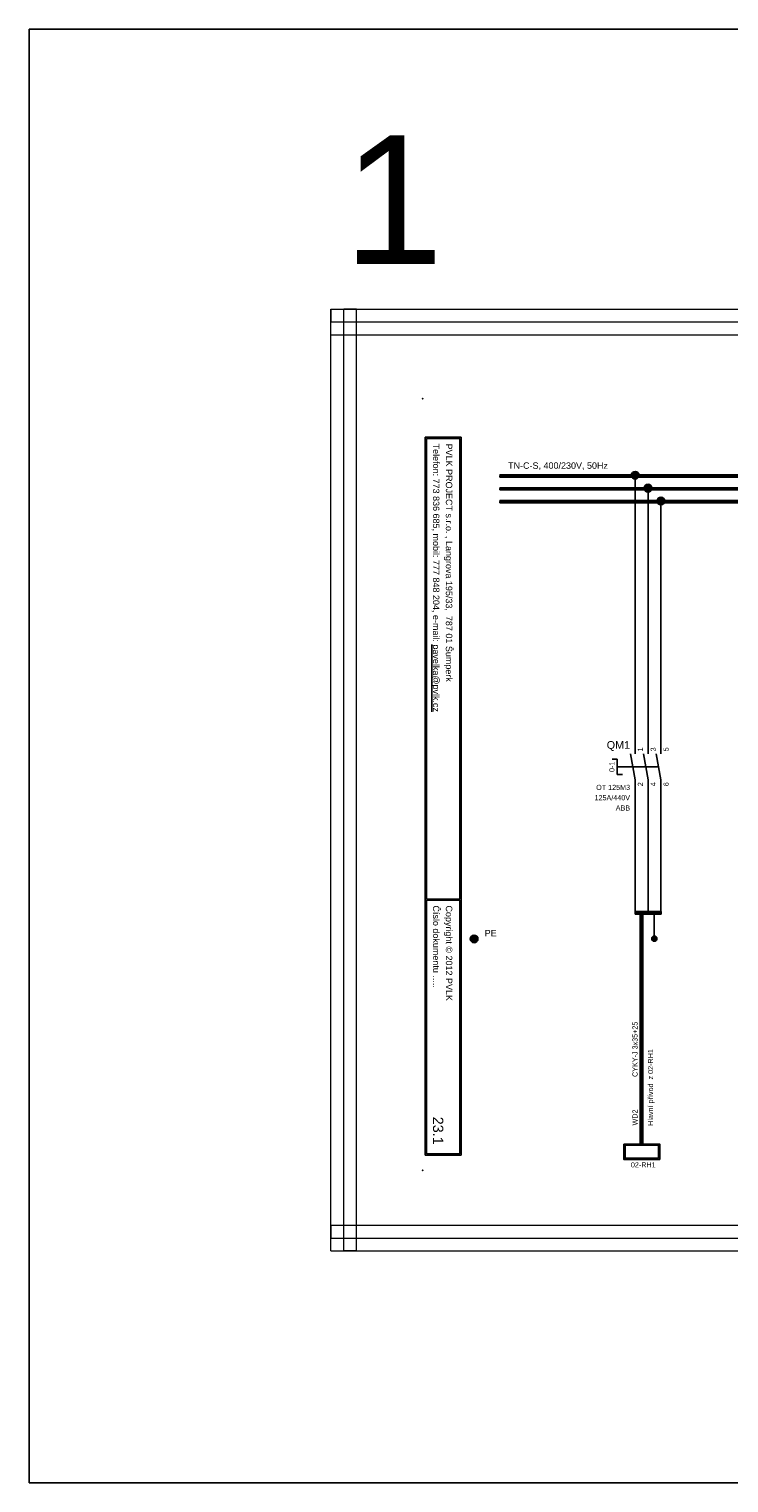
# Model space of a CAD drawing. Extents: x -9495 to -1492, y 3269 to 3834.
# Tile 1 of 44: x -9495 to -9223, y 3269 to 3834. Entities that reach past the tile are written whole.
import ezdxf
from ezdxf.enums import TextEntityAlignment as Align

# ---------------------------------------------------------------- set-up
doc = ezdxf.new("R2010")
doc.units = 0
doc.header["$MEASUREMENT"] = 0
for name, color, linetype in [('1-KRESBA', 7, 'Continuous'), ('__10-Popisy', 220, 'Continuous'), ('__Bílá', 7, 'Continuous'), ('__Oranžová', 30, 'Continuous'), ('__Rudá 010', 10, 'Continuous'), ('__Vínová 220', 220, 'Continuous'), ('__Zelená', 3, 'Continuous'), ('__Černá 250', 7, 'Continuous')]:
    doc.layers.add(name, color=color, linetype=linetype)
doc.styles.add('Arial', font='arial.ttf')

# ---------------------------------------------------------------- blocks, each defined once
blk = doc.blocks.new('BLK_Razítko_malé_pro_rozváděče')
at = {"layer": '__Bílá'}
for p, q in [((15, -1), (15, -20)), ((15, -1), (294, -1)), ((15.5, -1.5), (15.5, -19.5)), ((15.5, -1.5), (184.5, -1.5)), ((184.5, -1.5), (184.5, -19.5)), ((185, -1.5), (185, -19.5)), ((185, -1.5), (293.5, -1.5)), ((293.5, -19.5), (293.5, -1.5)), ((294, -20), (294, -1)), ((15, -20), (294, -20)), ((15.5, -19.5), (184.5, -19.5)), ((185, -19.5), (293.5, -19.5)), ((15, -405), (15, -419)), ((15, -405), (294, -405)), ((15.5, -405.5), (15.5, -418.5)), ((15.5, -405.5), (194.5, -405.5)), ((194.5, -405.5), (194.5, -418.5)), ((195, -405.5), (195, -418.5)), ((195, -405.5), (293.5, -405.5)), ((293.5, -405.5), (293.5, -418.5)), ((294, -405), (294, -419)), ((15, -419), (294, -419)), ((15.5, -418.5), (194.5, -418.5)), ((195, -418.5), (293.5, -418.5))]:
    blk.add_line(p, q, dxfattribs=at)
for p in [(0, 0), (300, 0), (0, -420), (300, -420)]:
    blk.add_point(p, dxfattribs=at)
at = {"layer": '__Bílá', "style": 'Arial'}
for s, height, p in [('Dokument', 2.5, (187, -7)), ('SO/PS', 2.5, (17.5, -12)), ('-', 3, (38, -7)), ('-', 3, (38, -12)), ('Vypracoval', 2.5, (187, -12)), ('-', 3, (210.5, -7)), ('-', 3, (210.5, -12)), ('Investor', 2.5, (17.5, -17)), ('-', 3, (38, -17)), ('Datum', 2.5, (187, -17)), ('-', 3, (210.5, -17)), ('PVLK PROJECT s.r.o. , Langrova 195/33,  787 01 Šumperk', 2.5, (17.5, -411)), ('Copyright © 2012 PVLK', 2.5, (197, -411)), ('Telefon: 773 836 685, mobil: 777 848 204, e-mail: %%Upavelka@pvlk.cz', 2.5, (17.5, -416)), ('Číslo dokumentu .....', 2.5, (197, -416))]:
    blk.add_text(s, height=height, dxfattribs=at).set_placement(p)
at = {"layer": '__Vínová 220', "char_height": 2.5, "attachment_point": 7, "style": 'Arial'}
for s, insert in [('715 0908', (17.5, -7)), ('Rozšíření výrobního areálu firmy PLASTKON PRODUCT, S.R.O.', (42.5, -7.75)), ('R2 – Hlavní rozváděč 2NP', (215, -7.75)), ('SO 02 - Novostavba skladovací haly s administrativní budovou', (42.5, -12.75)), ('Miroslav Pavelka', (215, -12.75)), ('Plastkon product, s.r.o., Hlavní 147, Mikulovice 790 84', (42.5, -17.75)), ('06/2016', (215, -17.75))]:
    blk.add_mtext(s, dxfattribs=dict(at, insert=insert))
at = {"layer": '__Vínová 220', "style": 'Arial'}
blk.add_attdef('ČÍSLO', text='', height=4, dxfattribs=at).set_placement((290, -416), align=Align.RIGHT)
blk = doc.blocks.new('L0001A02')
at = {"linetype": 'Continuous'}
h = blk.add_hatch(color=256, dxfattribs=at)
edge = h.paths.add_edge_path()
edge.add_arc((0, 0), 1.5, 0, 360)
blk.add_circle((0, 0), 1.5)
blk = doc.blocks.new('V0085A01')
h = blk.add_hatch(color=256)
edge = h.paths.add_edge_path()
edge.add_arc((0, 0), 1, 0, 360)
blk.add_circle((0, 0), 1)
blk = doc.blocks.new('RT-M3-WL')
for p, q in [((0, 5), (0, 10)), ((5, 5), (5, 10)), ((10, 5), (10, 10)), ((-7, 3), (-9, 3)), ((-7, -3), (-7, 3)), ((-7, 0), (9.09, 0)), ((-1.82, 5), (0, -5)), ((3.18, 5), (5, -5)), ((8.18, 5), (10, -5)), ((-7, -3), (-5, -3)), ((0, -5), (0, -10)), ((5, -5), (5, -10)), ((10, -5), (10, -10))]:
    blk.add_line(p, q)
at = {"style": 'Arial'}
blk.add_text('0-1', height=2, rotation=90, dxfattribs=at).set_placement((-8.08, 0), align=Align.CENTER)
blk.add_attdef('POPIS', text='', height=3, dxfattribs=at).set_placement((-2, 7), align=Align.RIGHT)
at = {"style": 'Arial', "width": 0.8}
for tag, p in [('NO1', (3, 6)), ('NO2', (8, 6)), ('NO3', (13, 6))]:
    blk.add_attdef(tag, p, '', height=2, rotation=90, dxfattribs=at)
for tag, p in [('AC21A(PROUD)', (-2, -13)), ('TYP', (-2, -9)), ('AC23A(VÝKON)', (-2, -17)), ('DOPLŇ1', (-2, -21)), ('DOPLŇ2', (-2, -25)), ('DOPLŇ3', (-2, -29))]:
    blk.add_attdef(tag, text='', height=2, dxfattribs=at).set_placement(p, align=Align.RIGHT)
for tag, p in [('CO1', (3, -6)), ('CO2', (8, -6)), ('CO3', (13, -6))]:
    blk.add_attdef(tag, text='', height=2, rotation=90, dxfattribs=at).set_placement(p, align=Align.RIGHT)

msp = doc.modelspace()

# ---------------------------------------------------------------- hatches: boundary and pattern name
at = {"layer": '__Černá 250'}
h = msp.add_hatch(color=256, dxfattribs=at)
h.paths.add_polyline_path([(-9249.76, 3394.28), (-9249.76, 3400.28), (-9263.76, 3400.28), (-9263.76, 3394.28)])
h.paths.add_polyline_path([(-9250.26, 3394.78), (-9250.26, 3399.78), (-9263.26, 3399.78), (-9263.26, 3394.78)], flags=16)

# ---------------------------------------------------------------- linework, layer by layer
at = {"layer": '1-KRESBA'}
for p, q in [((-9259.3, 3536.88), (-9259.3, 3524.11)), ((-9254.3, 3536.88), (-9254.3, 3524.11)), ((-9249.3, 3536.88), (-9249.3, 3524.11)), ((-9259.3, 3527.92), (-9259.3, 3490.6)), ((-9254.3, 3527.92), (-9254.3, 3490.6)), ((-9249.3, 3527.92), (-9249.3, 3490.6)), ((-9259.38, 3490.6), (-9259.38, 3490.1)), ((-9259.38, 3490.6), (-9249.15, 3490.6)), ((-9259.38, 3489.6), (-9259.38, 3490.1)), ((-9259.38, 3490.1), (-9249.15, 3490.1)), ((-9259.38, 3489.6), (-9249.15, 3489.6)), ((-9257.38, 3399.93), (-9257.38, 3490.6)), ((-9257.38, 3490.6), (-9256.88, 3490.6)), ((-9256.88, 3399.93), (-9256.88, 3490.6)), ((-9256.38, 3490.6), (-9256.88, 3490.6)), ((-9256.38, 3399.93), (-9256.38, 3490.6)), ((-9251.88, 3490.1), (-9251.88, 3480.1)), ((-9249.15, 3490.6), (-9249.15, 3490.1)), ((-9249.15, 3489.6), (-9249.15, 3490.1)), ((-9257.38, 3399.93), (-9256.88, 3399.93)), ((-9256.38, 3399.93), (-9256.88, 3399.93))]:
    msp.add_line(p, q, dxfattribs=at)
at = {"layer": '1-KRESBA', "color": 3}
msp.add_lwpolyline([(-9494.98, 3833.62), (-1491.97, 3833.62), (-1491.97, 3268.56), (-9494.98, 3268.56)], close=True, dxfattribs=at)
at = {"layer": '__Oranžová', "lineweight": 0}
for p, q in [((-9311.93, 3660.5), (-9311.93, 3660)), ((-9311.93, 3660.5), (-8956.93, 3660.5)), ((-9311.93, 3659.5), (-9311.93, 3660)), ((-9311.93, 3660), (-8956.93, 3660)), ((-9311.93, 3659.5), (-8956.93, 3659.5)), ((-9311.93, 3655.5), (-9311.93, 3655)), ((-9311.93, 3655.5), (-8956.93, 3655.5)), ((-9311.93, 3654.5), (-9311.93, 3655)), ((-9311.93, 3655), (-8956.93, 3655)), ((-9311.93, 3654.5), (-8956.93, 3654.5)), ((-9311.93, 3650.5), (-9311.93, 3650)), ((-9311.93, 3650.5), (-8956.93, 3650.5)), ((-9311.93, 3649.5), (-9311.93, 3650)), ((-9311.93, 3650), (-8956.93, 3650)), ((-9311.93, 3649.5), (-8956.93, 3649.5))]:
    msp.add_line(p, q, dxfattribs=at)
at = {"layer": '__Vínová 220', "lineweight": 0}
for p, q in [((-9377.64, 3724.82), (-9377.64, 3719.82)), ((-9377.64, 3724.82), (-8881.24, 3724.82)), ((-9377.64, 3358.74), (-9377.64, 3724.82)), ((-9377.64, 3724.82), (-9372.64, 3724.82)), ((-9372.64, 3358.74), (-9372.64, 3724.82)), ((-9367.64, 3724.82), (-9372.64, 3724.82)), ((-9367.64, 3358.74), (-9367.64, 3724.82)), ((-9377.64, 3714.82), (-9377.64, 3719.82)), ((-9377.64, 3719.82), (-8881.24, 3719.82)), ((-9377.64, 3714.82), (-8881.24, 3714.82)), ((-9377.64, 3368.74), (-9377.64, 3363.74)), ((-9377.64, 3368.74), (-8881.24, 3368.74)), ((-9377.64, 3358.74), (-9377.64, 3363.74)), ((-9377.64, 3363.74), (-8881.24, 3363.74)), ((-9377.64, 3358.74), (-8881.24, 3358.74)), ((-9377.64, 3358.74), (-9372.64, 3358.74)), ((-9367.64, 3358.74), (-9372.64, 3358.74))]:
    msp.add_line(p, q, dxfattribs=at)
at = {"layer": '__Černá 250', "ltscale": 10}
for p, q in [((-9259.3, 3556.88), (-9259.3, 3660.7)), ((-9254.3, 3556.88), (-9254.3, 3654.7)), ((-9249.3, 3556.88), (-9249.3, 3649.7))]:
    msp.add_line(p, q, dxfattribs=at)
at = {"layer": '__Černá 250'}
for points in [[(-9263.76, 3400.28), (-9249.76, 3400.28), (-9249.76, 3394.28), (-9263.76, 3394.28)], [(-9263.26, 3399.78), (-9250.26, 3399.78), (-9250.26, 3394.78), (-9263.26, 3394.78)]]:
    msp.add_lwpolyline(points, close=True, dxfattribs=at)

# ---------------------------------------------------------------- block references
at = {"color": 250, "linetype": 'Continuous'}
msp.add_blockref('V0085A01', (-9251.88, 3480.1), dxfattribs=at)
at = {"layer": '1-KRESBA', "rotation": 270}
msp.add_blockref('BLK_Razítko_malé_pro_rozváděče', (-8921.93, 3690), dxfattribs=at).add_auto_attribs({'ČÍSLO': '23.1'})
at = {"layer": '1-KRESBA'}
for p in [(-9259.31, 3660.2), (-9254.31, 3655.2), (-9249.31, 3650.2), (-9321.93, 3480)]:
    msp.add_blockref('L0001A02', p, dxfattribs=at)
at = {"layer": '__Černá 250'}
ref = msp.add_blockref('RT-M3-WL', (-9259.3, 3546.88), dxfattribs=at)
ref.add_attrib('POPIS', 'QM1', dxfattribs={"layer": '0', "color": 1, "height": 3, "style": 'Arial'}).set_placement((-9261.3, 3553.88), align=Align.RIGHT)
ref.add_attrib('TYP', 'OT 125M3', dxfattribs={"layer": '0', "height": 2, "style": 'Arial', "width": 0.8}).set_placement((-9261.3, 3537.88), align=Align.RIGHT)
ref.add_attrib('AC21A(PROUD)', '125A/440V', dxfattribs={"layer": '0', "height": 2, "style": 'Arial', "width": 0.8}).set_placement((-9261.3, 3533.88), align=Align.RIGHT)
ref.add_attrib('AC23A(VÝKON)', 'ABB', dxfattribs={"layer": '0', "height": 2, "style": 'Arial', "width": 0.8}).set_placement((-9261.3, 3529.88), align=Align.RIGHT)
ref.add_attrib('CO1', '2', dxfattribs={"layer": '0', "height": 2, "rotation": 90, "style": 'Arial', "width": 0.8}).set_placement((-9256.3, 3540.88), align=Align.RIGHT)
ref.add_attrib('NO1', '1', (-9256.3, 3552.88), dxfattribs={"layer": '0', "height": 2, "rotation": 90, "style": 'Arial', "width": 0.8})
ref.add_attrib('CO2', '4', dxfattribs={"layer": '0', "height": 2, "rotation": 90, "style": 'Arial', "width": 0.8}).set_placement((-9251.3, 3540.88), align=Align.RIGHT)
ref.add_attrib('NO2', '3', (-9251.3, 3552.88), dxfattribs={"layer": '0', "height": 2, "rotation": 90, "style": 'Arial', "width": 0.8})
ref.add_attrib('CO3', '6', dxfattribs={"layer": '0', "height": 2, "rotation": 90, "style": 'Arial', "width": 0.8}).set_placement((-9246.3, 3540.88), align=Align.RIGHT)
ref.add_attrib('NO3', '5', (-9246.3, 3552.88), dxfattribs={"layer": '0', "height": 2, "rotation": 90, "style": 'Arial', "width": 0.8})

# ---------------------------------------------------------------- texts
at = {"layer": '__10-Popisy', "style": 'Arial'}
msp.add_text('1', height=50, dxfattribs=at).set_placement((-9372.76, 3742.31))
at = {"layer": '__Oranžová', "lineweight": 0, "style": 'Arial'}
msp.add_text('TN-C-S, 400/230V, 50Hz', height=2.5, dxfattribs=at).set_placement((-9308.72, 3662.71))
at = {"layer": '__Rudá 010', "style": 'Arial'}
for s, p in [('CYKY-J 3x35+25', (-9258.4, 3426.34)), ('WD2', (-9258.4, 3407.5))]:
    msp.add_text(s, height=2, rotation=90, dxfattribs=at).set_placement(p)
msp.add_text('02-RH1 ', height=2, dxfattribs=at).set_placement((-9260.98, 3391.18))
at = {"layer": '__Rudá 010', "insert": (-9254.35, 3407.35), "char_height": 2, "width": 62.8406, "attachment_point": 1, "rotation": 90, "style": 'Arial'}
msp.add_mtext('Hlavní přívod  z 02-RH1 ', dxfattribs=at)
at = {"layer": '__Zelená', "linetype": 'Continuous', "style": 'Arial'}
msp.add_text('PE', height=2.5, dxfattribs=at).set_placement((-9317.82, 3481))

doc.saveas('drawing.dxf')
